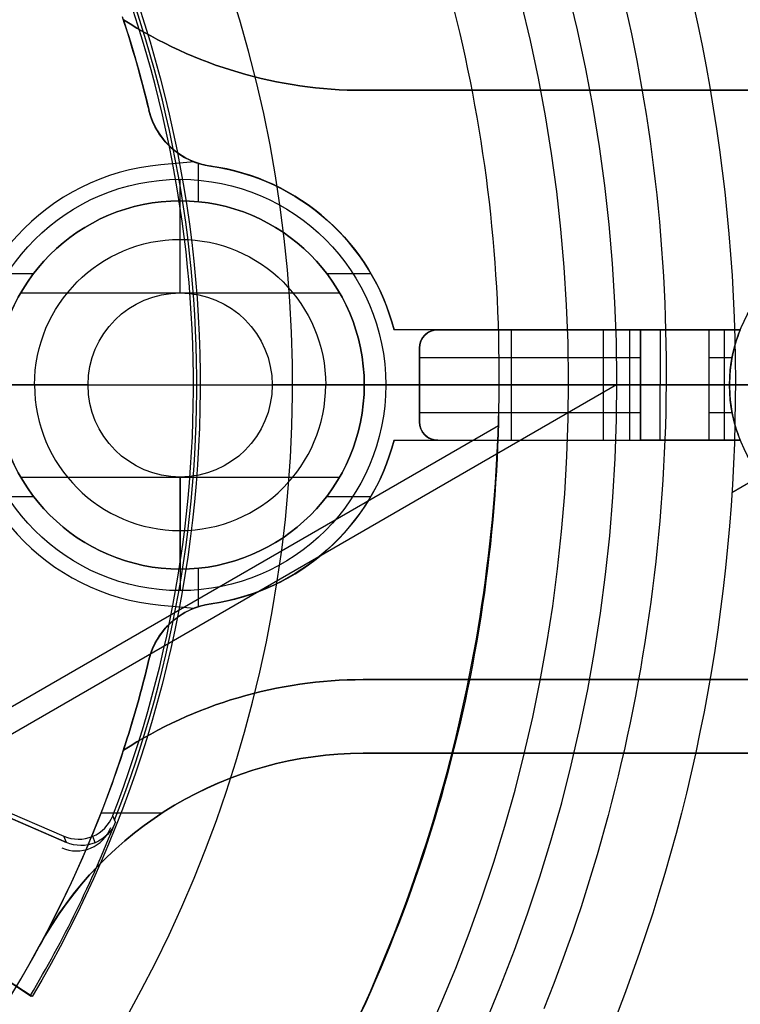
# Model space of a CAD drawing. Extents: x 16119 to 17321, y -6854 to -5812.
# Tile 34 of 68: x 16747 to 16767, y -6488 to -6462. Entities that reach past the tile are written whole.
import ezdxf

# ---------------------------------------------------------------- set-up
doc = ezdxf.new("R2010")
doc.units = 0
doc.layers.get('0').update_dxf_attribs({"linetype": 'CONTINUOUS'})
doc.layers.add('BLANCO_METALICO', color=7, linetype='CONTINUOUS')
doc.layers.add('COLOR', color=7, linetype='CONTINUOUS')

msp = doc.modelspace()

# ---------------------------------------------------------------- linework, layer by layer
for p, q in [((16763.498, -6471.509, 105.125), (16697.771, -6509.457, 105.125)), ((16771.255, -6471.762, 62.125), (16766.623, -6474.436, 62.125)), ((16760.286, -6472.615, 51.125), (16700.335, -6507.228, 51.125))]:
    msp.add_line(p, q)
at = {"extrusion": (0.112476, 0.194813, 0.97437)}
for points in [[(-17751.2, -2732.071), (-17751.711, -2731.762), (-17752.219, -2731.448), (-17752.726, -2731.13), (-17753.23, -2730.807), (-17753.732, -2730.479), (-17754.232, -2730.147), (-17754.73, -2729.81), (-17755.225, -2729.469), (-17755.718, -2729.123), (-17756.208, -2728.772), (-17756.696, -2728.418), (-17757.181, -2728.058), (-17757.664, -2727.694), (-17758.144, -2727.326), (-17758.621, -2726.953), (-17759.095, -2726.577), (-17759.567, -2726.195), (-17760.035, -2725.81), (-17760.501, -2725.42), (-17760.963, -2725.026), (-17761.422, -2724.628), (-17761.879, -2724.226), (-17762.331, -2723.82), (-17762.781, -2723.409), (-17763.228, -2722.995), (-17763.671, -2722.577), (-17764.11, -2722.154), (-17764.547, -2721.728), (-17764.979, -2721.299), (-17765.408, -2720.865), (-17765.834, -2720.428), (-17766.256, -2719.987), (-17766.674, -2719.542), (-17767.089, -2719.094), (-17767.499, -2718.642), (-17767.906, -2718.186), (-17768.309, -2717.728), (-17768.708, -2717.266), (-17769.104, -2716.8), (-17769.495, -2716.331), (-17769.882, -2715.859), (-17770.265, -2715.384), (-17770.644, -2714.906), (-17771.019, -2714.425), (-17771.39, -2713.941), (-17771.756, -2713.453), (-17772.119, -2712.963), (-17772.477, -2712.47), (-17772.831, -2711.975), (-17773.18, -2711.476), (-17773.525, -2710.975), (-17773.866, -2710.471), (-17774.202, -2709.965), (-17774.534, -2709.456), (-17774.862, -2708.945), (-17775.185, -2708.432), (-17775.503, -2707.916), (-17775.817, -2707.398), (-17776.127, -2706.878), (-17776.431, -2706.356), (-17776.732, -2705.831), (-17777.027, -2705.305), (-17777.319, -2704.777), (-17777.605, -2704.247), (-17777.887, -2703.715), (-17778.164, -2703.181), (-17778.436, -2702.646), (-17778.704, -2702.109), (-17778.967, -2701.571), (-17779.226, -2701.031), (-17779.479, -2700.489), (-17779.728, -2699.947), (-17779.973, -2699.403), (-17780.212, -2698.857), (-17780.447, -2698.311), (-17780.677, -2697.764), (-17780.903, -2697.215), (-17781.123, -2696.665), (-17781.339, -2696.115), (-17781.55, -2695.564), (-17781.757, -2695.012), (-17781.959, -2694.459), (-17782.156, -2693.905), (-17782.348, -2693.351), (-17782.536, -2692.796), (-17782.718, -2692.241), (-17782.897, -2691.686), (-17783.07, -2691.13), (-17783.239, -2690.573), (-17783.403, -2690.017), (-17783.563, -2689.46), (-17783.718, -2688.903), (-17783.868, -2688.346), (-17784.013, -2687.789), (-17784.154, -2687.232), (-17784.291, -2686.675), (-17784.423, -2686.118), (-17784.55, -2685.562), (-17784.673, -2685.005), (-17784.791, -2684.449), (-17784.905, -2683.893), (-17785.014, -2683.338), (-17785.119, -2682.783), (-17785.219, -2682.229), (-17785.315, -2681.675), (-17785.407, -2681.122), (-17785.494, -2680.57), (-17785.577, -2680.018), (-17785.656, -2679.467), (-17785.73, -2678.916), (-17785.8, -2678.367), (-17785.866, -2677.819), (-17785.927, -2677.271), (-17785.985, -2676.724), (-17786.038, -2676.179), (-17786.087, -2675.634), (-17786.132, -2675.091), (-17786.173, -2674.549), (-17786.21, -2674.008), (-17786.243, -2673.468), (-17786.271, -2672.93), (-17786.296, -2672.393), (-17786.317, -2671.857), (-17786.334, -2671.323), (-17786.348, -2670.79), (-17786.357, -2670.258), (-17786.363, -2669.728), (-17786.365, -2669.2), (-17786.363, -2668.681), (-17786.357, -2668.161), (-17786.348, -2667.64), (-17786.335, -2667.117), (-17786.319, -2666.593), (-17786.299, -2666.067), (-17786.275, -2665.54), (-17786.247, -2665.012), (-17786.215, -2664.482), (-17786.18, -2663.952), (-17786.141, -2663.42), (-17786.097, -2662.887), (-17786.05, -2662.353), (-17785.999, -2661.817), (-17785.944, -2661.281), (-17785.884, -2660.744), (-17785.821, -2660.206), (-17785.754, -2659.667), (-17785.682, -2659.127), (-17785.607, -2658.587), (-17785.527, -2658.046), (-17785.443, -2657.504), (-17785.355, -2656.961), (-17785.263, -2656.418), (-17785.166, -2655.874), (-17785.065, -2655.33), (-17784.96, -2654.785), (-17784.851, -2654.24), (-17784.737, -2653.694), (-17784.619, -2653.148), (-17784.497, -2652.602), (-17784.37, -2652.056), (-17784.239, -2651.509), (-17784.103, -2650.963), (-17783.963, -2650.416), (-17783.818, -2649.869), (-17783.67, -2649.323), (-17783.516, -2648.776), (-17783.358, -2648.23), (-17783.196, -2647.683), (-17783.029, -2647.138), (-17782.858, -2646.592), (-17782.682, -2646.047), (-17782.502, -2645.502), (-17782.317, -2644.958), (-17782.127, -2644.414), (-17781.933, -2643.871), (-17781.735, -2643.328), (-17781.532, -2642.786), (-17781.324, -2642.245), (-17781.112, -2641.705), (-17780.895, -2641.166), (-17780.674, -2640.628), (-17780.448, -2640.09), (-17780.217, -2639.554), (-17779.982, -2639.019), (-17779.743, -2638.485), (-17779.499, -2637.952), (-17779.25, -2637.421), (-17778.997, -2636.891), (-17778.739, -2636.362), (-17778.477, -2635.835), (-17778.211, -2635.31), (-17777.939, -2634.786), (-17777.664, -2634.263), (-17777.384, -2633.743), (-17777.099, -2633.224), (-17776.81, -2632.707), (-17776.516, -2632.192), (-17776.219, -2631.678), (-17775.916, -2631.167), (-17775.61, -2630.658), (-17775.299, -2630.151), (-17774.983, -2629.646), (-17774.663, -2629.144), (-17774.339, -2628.644), (-17774.011, -2628.146), (-17773.679, -2627.65), (-17773.342, -2627.158), (-17773.001, -2626.667), (-17772.656, -2626.179), (-17772.307, -2625.694), (-17771.953, -2625.212), (-17771.596, -2624.732), (-17771.234, -2624.255), (-17770.869, -2623.781), (-17770.499, -2623.31), (-17770.126, -2622.841), (-17769.748, -2622.376), (-17769.367, -2621.914), (-17768.982, -2621.455), (-17768.592, -2620.999), (-17768.2, -2620.547), (-17767.803, -2620.097), (-17767.403, -2619.651), (-17766.999, -2619.209), (-17766.591, -2618.769), (-17766.18, -2618.334), (-17765.766, -2617.901), (-17765.347, -2617.473), (-17764.926, -2617.048), (-17764.501, -2616.626), (-17764.072, -2616.208), (-17763.64, -2615.794), (-17763.205, -2615.384), (-17762.767, -2614.978), (-17762.326, -2614.575), (-17761.881, -2614.176), (-17761.433, -2613.782), (-17760.983, -2613.391), (-17760.529, -2613.004), (-17760.072, -2612.621), (-17759.613, -2612.242), (-17759.151, -2611.868), (-17758.686, -2611.497), (-17758.218, -2611.131), (-17757.747, -2610.769), (-17757.274, -2610.411), (-17756.798, -2610.057), (-17756.32, -2609.708), (-17755.84, -2609.363), (-17755.356, -2609.022), (-17754.871, -2608.686), (-17754.383, -2608.354), (-17753.893, -2608.027), (-17753.401, -2607.704), (-17752.907, -2607.385), (-17752.411, -2607.071)], [(-17750.289, -2607.071), (-17750.811, -2607.376), (-17751.33, -2607.685), (-17751.847, -2608), (-17752.362, -2608.319), (-17752.875, -2608.643), (-17753.385, -2608.972), (-17753.894, -2609.306), (-17754.4, -2609.644), (-17754.904, -2609.987), (-17755.405, -2610.335), (-17755.904, -2610.688), (-17756.4, -2611.045), (-17756.893, -2611.406), (-17757.384, -2611.773), (-17757.872, -2612.143), (-17758.358, -2612.519), (-17758.84, -2612.898), (-17759.319, -2613.283), (-17759.796, -2613.671), (-17760.269, -2614.064), (-17760.74, -2614.462), (-17761.207, -2614.863), (-17761.671, -2615.269), (-17762.132, -2615.679), (-17762.589, -2616.093), (-17763.043, -2616.512), (-17763.494, -2616.934), (-17763.941, -2617.361), (-17764.384, -2617.791), (-17764.824, -2618.225), (-17765.261, -2618.664), (-17765.693, -2619.106), (-17766.122, -2619.552), (-17766.548, -2620.002), (-17766.969, -2620.455), (-17767.386, -2620.912), (-17767.8, -2621.373), (-17768.21, -2621.837), (-17768.615, -2622.305), (-17769.017, -2622.776), (-17769.414, -2623.25), (-17769.808, -2623.728), (-17770.197, -2624.209), (-17770.582, -2624.694), (-17770.963, -2625.181), (-17771.339, -2625.672), (-17771.712, -2626.165), (-17772.079, -2626.662), (-17772.443, -2627.161), (-17772.802, -2627.664), (-17773.157, -2628.169), (-17773.507, -2628.677), (-17773.853, -2629.187), (-17774.194, -2629.7), (-17774.53, -2630.216), (-17774.862, -2630.734), (-17775.19, -2631.255), (-17775.513, -2631.778), (-17775.831, -2632.303), (-17776.144, -2632.831), (-17776.453, -2633.36), (-17776.757, -2633.892), (-17777.056, -2634.426), (-17777.351, -2634.962), (-17777.641, -2635.499), (-17777.926, -2636.039), (-17778.206, -2636.58), (-17778.482, -2637.123), (-17778.752, -2637.668), (-17779.018, -2638.214), (-17779.279, -2638.761), (-17779.536, -2639.311), (-17779.787, -2639.861), (-17780.033, -2640.413), (-17780.275, -2640.966), (-17780.512, -2641.52), (-17780.744, -2642.076), (-17780.971, -2642.632), (-17781.193, -2643.19), (-17781.41, -2643.748), (-17781.623, -2644.307), (-17781.83, -2644.867), (-17782.033, -2645.428), (-17782.231, -2645.989), (-17782.424, -2646.552), (-17782.612, -2647.114), (-17782.796, -2647.677), (-17782.974, -2648.241), (-17783.148, -2648.805), (-17783.317, -2649.369), (-17783.481, -2649.933), (-17783.641, -2650.498), (-17783.795, -2651.062), (-17783.945, -2651.627), (-17784.09, -2652.192), (-17784.231, -2652.757), (-17784.367, -2653.321), (-17784.498, -2653.886), (-17784.624, -2654.45), (-17784.746, -2655.014), (-17784.863, -2655.577), (-17784.975, -2656.14), (-17785.083, -2656.703), (-17785.186, -2657.265), (-17785.285, -2657.827), (-17785.38, -2658.388), (-17785.469, -2658.948), (-17785.555, -2659.508), (-17785.635, -2660.067), (-17785.712, -2660.625), (-17785.784, -2661.182), (-17785.852, -2661.739), (-17785.915, -2662.294), (-17785.974, -2662.848), (-17786.029, -2663.402), (-17786.079, -2663.954), (-17786.125, -2664.505), (-17786.167, -2665.055), (-17786.205, -2665.603), (-17786.239, -2666.151), (-17786.269, -2666.697), (-17786.294, -2667.241), (-17786.316, -2667.785), (-17786.334, -2668.327), (-17786.347, -2668.867), (-17786.357, -2669.406), (-17786.363, -2669.943), (-17786.365, -2670.479), (-17786.363, -2670.99), (-17786.358, -2671.504), (-17786.349, -2672.018), (-17786.336, -2672.534), (-17786.32, -2673.051), (-17786.301, -2673.57), (-17786.277, -2674.09), (-17786.25, -2674.611), (-17786.219, -2675.133), (-17786.185, -2675.657), (-17786.147, -2676.181), (-17786.104, -2676.707), (-17786.059, -2677.234), (-17786.009, -2677.762), (-17785.955, -2678.291), (-17785.897, -2678.82), (-17785.836, -2679.351), (-17785.77, -2679.883), (-17785.701, -2680.415), (-17785.627, -2680.948), (-17785.55, -2681.482), (-17785.468, -2682.017), (-17785.382, -2682.552), (-17785.293, -2683.088), (-17785.199, -2683.624), (-17785.101, -2684.161), (-17784.998, -2684.698), (-17784.892, -2685.236), (-17784.781, -2685.774), (-17784.667, -2686.313), (-17784.548, -2686.852), (-17784.424, -2687.391), (-17784.297, -2687.93), (-17784.165, -2688.469), (-17784.029, -2689.009), (-17783.888, -2689.548), (-17783.743, -2690.088), (-17783.594, -2690.627), (-17783.441, -2691.166), (-17783.283, -2691.705), (-17783.121, -2692.244), (-17782.954, -2692.782), (-17782.783, -2693.321), (-17782.608, -2693.858), (-17782.428, -2694.396), (-17782.243, -2694.933), (-17782.055, -2695.469), (-17781.862, -2696.005), (-17781.664, -2696.54), (-17781.462, -2697.074), (-17781.256, -2697.608), (-17781.045, -2698.14), (-17780.83, -2698.672), (-17780.61, -2699.203), (-17780.386, -2699.733), (-17780.158, -2700.262), (-17779.925, -2700.79), (-17779.687, -2701.316), (-17779.445, -2701.841), (-17779.199, -2702.366), (-17778.949, -2702.888), (-17778.693, -2703.41), (-17778.434, -2703.929), (-17778.17, -2704.448), (-17777.902, -2704.965), (-17777.629, -2705.48), (-17777.352, -2705.993), (-17777.071, -2706.505), (-17776.786, -2707.015), (-17776.496, -2707.523), (-17776.201, -2708.029), (-17775.903, -2708.534), (-17775.6, -2709.036), (-17775.293, -2709.536), (-17774.982, -2710.034), (-17774.667, -2710.53), (-17774.347, -2711.024), (-17774.023, -2711.515), (-17773.695, -2712.004), (-17773.363, -2712.49), (-17773.027, -2712.975), (-17772.687, -2713.456), (-17772.343, -2713.935), (-17771.994, -2714.411), (-17771.642, -2714.885), (-17771.286, -2715.356), (-17770.926, -2715.824), (-17770.562, -2716.29), (-17770.194, -2716.752), (-17769.822, -2717.212), (-17769.447, -2717.668), (-17769.067, -2718.122), (-17768.684, -2718.573), (-17768.298, -2719.02), (-17767.907, -2719.464), (-17767.513, -2719.905), (-17767.116, -2720.343), (-17766.715, -2720.777), (-17766.31, -2721.208), (-17765.902, -2721.636), (-17765.491, -2722.06), (-17765.076, -2722.481), (-17764.657, -2722.898), (-17764.236, -2723.311), (-17763.811, -2723.721), (-17763.383, -2724.128), (-17762.952, -2724.53), (-17762.518, -2724.929), (-17762.081, -2725.324), (-17761.64, -2725.716), (-17761.197, -2726.103), (-17760.751, -2726.487), (-17760.302, -2726.866), (-17759.85, -2727.242), (-17759.395, -2727.614), (-17758.937, -2727.982), (-17758.477, -2728.345), (-17758.014, -2728.705), (-17757.549, -2729.06), (-17757.081, -2729.412), (-17756.611, -2729.759), (-17756.138, -2730.102), (-17755.663, -2730.441), (-17755.185, -2730.775), (-17754.706, -2731.106), (-17754.224, -2731.432), (-17753.74, -2731.754), (-17753.253, -2732.071)], [(-17756.65, -2607.071), (-17757.126, -2607.406), (-17757.599, -2607.745), (-17758.07, -2608.089), (-17758.538, -2608.436), (-17759.005, -2608.787), (-17759.468, -2609.142), (-17759.929, -2609.502), (-17760.388, -2609.865), (-17760.844, -2610.232), (-17761.298, -2610.603), (-17761.748, -2610.977), (-17762.196, -2611.356), (-17762.641, -2611.738), (-17763.084, -2612.124), (-17763.523, -2612.514), (-17763.96, -2612.907), (-17764.394, -2613.304), (-17764.824, -2613.705), (-17765.252, -2614.109), (-17765.677, -2614.517), (-17766.098, -2614.928), (-17766.516, -2615.343), (-17766.932, -2615.761), (-17767.343, -2616.182), (-17767.752, -2616.607), (-17768.157, -2617.035), (-17768.559, -2617.467), (-17768.958, -2617.901), (-17769.353, -2618.339), (-17769.744, -2618.78), (-17770.133, -2619.224), (-17770.517, -2619.671), (-17770.898, -2620.121), (-17771.276, -2620.574), (-17771.65, -2621.03), (-17772.02, -2621.489), (-17772.386, -2621.95), (-17772.749, -2622.415), (-17773.108, -2622.882), (-17773.463, -2623.351), (-17773.814, -2623.824), (-17774.162, -2624.299), (-17774.506, -2624.776), (-17774.845, -2625.256), (-17775.181, -2625.739), (-17775.513, -2626.223), (-17775.841, -2626.71), (-17776.165, -2627.2), (-17776.485, -2627.691), (-17776.801, -2628.185), (-17777.113, -2628.681), (-17777.421, -2629.179), (-17777.724, -2629.679), (-17778.024, -2630.181), (-17778.32, -2630.685), (-17778.611, -2631.191), (-17778.898, -2631.698), (-17779.181, -2632.207), (-17779.46, -2632.718), (-17779.735, -2633.231), (-17780.006, -2633.745), (-17780.272, -2634.261), (-17780.534, -2634.779), (-17780.792, -2635.297), (-17781.046, -2635.817), (-17781.295, -2636.339), (-17781.54, -2636.862), (-17781.781, -2637.386), (-17782.018, -2637.911), (-17782.25, -2638.437), (-17782.478, -2638.965), (-17782.702, -2639.493), (-17782.922, -2640.022), (-17783.137, -2640.553), (-17783.348, -2641.084), (-17783.555, -2641.616), (-17783.757, -2642.148), (-17783.955, -2642.682), (-17784.149, -2643.216), (-17784.339, -2643.75), (-17784.524, -2644.286), (-17784.706, -2644.821), (-17784.883, -2645.357), (-17785.055, -2645.894), (-17785.224, -2646.431), (-17785.388, -2646.968), (-17785.548, -2647.505), (-17785.704, -2648.043), (-17785.855, -2648.581), (-17786.003, -2649.119), (-17786.146, -2649.657), (-17786.285, -2650.195), (-17786.42, -2650.733), (-17786.551, -2651.271), (-17786.677, -2651.808), (-17786.8, -2652.346), (-17786.918, -2652.883), (-17787.033, -2653.42), (-17787.143, -2653.957), (-17787.249, -2654.493), (-17787.351, -2655.029), (-17787.449, -2655.565), (-17787.544, -2656.1), (-17787.634, -2656.634), (-17787.72, -2657.168), (-17787.803, -2657.701), (-17787.881, -2658.234), (-17787.956, -2658.766), (-17788.026, -2659.297), (-17788.093, -2659.828), (-17788.156, -2660.357), (-17788.215, -2660.886), (-17788.271, -2661.414), (-17788.322, -2661.941), (-17788.37, -2662.467), (-17788.414, -2662.992), (-17788.455, -2663.515), (-17788.492, -2664.038), (-17788.525, -2664.56), (-17788.554, -2665.081), (-17788.58, -2665.6), (-17788.603, -2666.118), (-17788.622, -2666.635), (-17788.637, -2667.151), (-17788.649, -2667.665), (-17788.658, -2668.178), (-17788.663, -2668.69), (-17788.665, -2669.2), (-17788.663, -2669.719), (-17788.658, -2670.24), (-17788.649, -2670.762), (-17788.636, -2671.285), (-17788.62, -2671.81), (-17788.601, -2672.337), (-17788.577, -2672.864), (-17788.551, -2673.393), (-17788.52, -2673.923), (-17788.485, -2674.454), (-17788.447, -2674.986), (-17788.405, -2675.519), (-17788.359, -2676.054), (-17788.31, -2676.589), (-17788.256, -2677.126), (-17788.199, -2677.663), (-17788.137, -2678.202), (-17788.072, -2678.741), (-17788.003, -2679.281), (-17787.93, -2679.822), (-17787.852, -2680.363), (-17787.771, -2680.906), (-17787.686, -2681.448), (-17787.596, -2681.992), (-17787.503, -2682.536), (-17787.405, -2683.081), (-17787.303, -2683.626), (-17787.197, -2684.172), (-17787.087, -2684.718), (-17786.972, -2685.264), (-17786.854, -2685.811), (-17786.731, -2686.358), (-17786.604, -2686.905), (-17786.473, -2687.452), (-17786.337, -2688), (-17786.197, -2688.547), (-17786.053, -2689.094), (-17785.904, -2689.642), (-17785.751, -2690.189), (-17785.594, -2690.736), (-17785.432, -2691.283), (-17785.267, -2691.83), (-17785.096, -2692.377), (-17784.921, -2692.923), (-17784.742, -2693.468), (-17784.559, -2694.014), (-17784.371, -2694.558), (-17784.179, -2695.103), (-17783.982, -2695.646), (-17783.781, -2696.189), (-17783.575, -2696.731), (-17783.365, -2697.273), (-17783.151, -2697.813), (-17782.932, -2698.353), (-17782.709, -2698.892), (-17782.481, -2699.429), (-17782.249, -2699.966), (-17782.012, -2700.502), (-17781.771, -2701.036), (-17781.526, -2701.569), (-17781.276, -2702.101), (-17781.022, -2702.632), (-17780.763, -2703.161), (-17780.5, -2703.689), (-17780.233, -2704.215), (-17779.961, -2704.74), (-17779.685, -2705.263), (-17779.405, -2705.784), (-17779.12, -2706.304), (-17778.831, -2706.822), (-17778.538, -2707.338), (-17778.24, -2707.852), (-17777.938, -2708.364), (-17777.632, -2708.874), (-17777.321, -2709.382), (-17777.007, -2709.889), (-17776.688, -2710.392), (-17776.365, -2710.894), (-17776.038, -2711.394), (-17775.706, -2711.891), (-17775.371, -2712.385), (-17775.031, -2712.878), (-17774.688, -2713.367), (-17774.34, -2713.855), (-17773.988, -2714.339), (-17773.633, -2714.821), (-17773.273, -2715.301), (-17772.91, -2715.777), (-17772.542, -2716.251), (-17772.171, -2716.722), (-17771.796, -2717.19), (-17771.417, -2717.655), (-17771.034, -2718.117), (-17770.647, -2718.576), (-17770.257, -2719.032), (-17769.863, -2719.485), (-17769.466, -2719.934), (-17769.065, -2720.381), (-17768.66, -2720.824), (-17768.252, -2721.264), (-17767.84, -2721.7), (-17767.425, -2722.133), (-17767.007, -2722.563), (-17766.585, -2722.989), (-17766.16, -2723.411), (-17765.731, -2723.83), (-17765.299, -2724.246), (-17764.865, -2724.657), (-17764.426, -2725.065), (-17763.985, -2725.47), (-17763.541, -2725.87), (-17763.094, -2726.267), (-17762.644, -2726.66), (-17762.191, -2727.049), (-17761.735, -2727.434), (-17761.276, -2727.815), (-17760.814, -2728.192), (-17760.35, -2728.566), (-17759.883, -2728.935), (-17759.413, -2729.3), (-17758.941, -2729.661), (-17758.467, -2730.018), (-17757.989, -2730.37), (-17757.51, -2730.719), (-17757.028, -2731.063), (-17756.543, -2731.403), (-17756.057, -2731.739), (-17755.568, -2732.071)], [(-17757.408, -2732.071), (-17757.874, -2731.734), (-17758.338, -2731.392), (-17758.799, -2731.047), (-17759.258, -2730.698), (-17759.715, -2730.345), (-17760.169, -2729.989), (-17760.62, -2729.628), (-17761.069, -2729.264), (-17761.516, -2728.895), (-17761.96, -2728.524), (-17762.401, -2728.148), (-17762.839, -2727.769), (-17763.275, -2727.386), (-17763.708, -2727), (-17764.138, -2726.61), (-17764.565, -2726.216), (-17764.989, -2725.819), (-17765.41, -2725.419), (-17765.828, -2725.015), (-17766.243, -2724.607), (-17766.655, -2724.197), (-17767.064, -2723.783), (-17767.47, -2723.365), (-17767.873, -2722.945), (-17768.272, -2722.521), (-17768.668, -2722.094), (-17769.061, -2721.664), (-17769.45, -2721.231), (-17769.836, -2720.795), (-17770.218, -2720.356), (-17770.597, -2719.914), (-17770.973, -2719.469), (-17771.345, -2719.021), (-17771.713, -2718.57), (-17772.078, -2718.117), (-17772.44, -2717.66), (-17772.797, -2717.201), (-17773.151, -2716.74), (-17773.502, -2716.276), (-17773.848, -2715.809), (-17774.191, -2715.34), (-17774.53, -2714.868), (-17774.865, -2714.394), (-17775.197, -2713.917), (-17775.525, -2713.439), (-17775.848, -2712.957), (-17776.168, -2712.474), (-17776.484, -2711.989), (-17776.796, -2711.501), (-17777.104, -2711.011), (-17777.408, -2710.52), (-17777.709, -2710.026), (-17778.005, -2709.53), (-17778.297, -2709.033), (-17778.585, -2708.534), (-17778.869, -2708.033), (-17779.149, -2707.53), (-17779.425, -2707.025), (-17779.697, -2706.519), (-17779.965, -2706.012), (-17780.228, -2705.503), (-17780.488, -2704.992), (-17780.743, -2704.48), (-17780.995, -2703.967), (-17781.242, -2703.452), (-17781.485, -2702.936), (-17781.724, -2702.419), (-17781.959, -2701.9), (-17782.189, -2701.381), (-17782.416, -2700.86), (-17782.638, -2700.339), (-17782.856, -2699.816), (-17783.07, -2699.293), (-17783.28, -2698.769), (-17783.485, -2698.244), (-17783.687, -2697.718), (-17783.884, -2697.191), (-17784.077, -2696.664), (-17784.266, -2696.136), (-17784.451, -2695.608), (-17784.631, -2695.079), (-17784.808, -2694.55), (-17784.98, -2694.02), (-17785.148, -2693.49), (-17785.312, -2692.96), (-17785.472, -2692.429), (-17785.628, -2691.898), (-17785.78, -2691.367), (-17785.927, -2690.836), (-17786.071, -2690.305), (-17786.211, -2689.774), (-17786.346, -2689.243), (-17786.477, -2688.711), (-17786.605, -2688.18), (-17786.728, -2687.649), (-17786.847, -2687.119), (-17786.963, -2686.588), (-17787.074, -2686.058), (-17787.182, -2685.528), (-17787.285, -2684.998), (-17787.385, -2684.469), (-17787.48, -2683.941), (-17787.572, -2683.412), (-17787.66, -2682.885), (-17787.744, -2682.358), (-17787.824, -2681.831), (-17787.901, -2681.305), (-17787.973, -2680.78), (-17788.042, -2680.256), (-17788.107, -2679.732), (-17788.169, -2679.209), (-17788.227, -2678.687), (-17788.281, -2678.166), (-17788.331, -2677.646), (-17788.378, -2677.127), (-17788.421, -2676.609), (-17788.46, -2676.092), (-17788.496, -2675.575), (-17788.528, -2675.06), (-17788.557, -2674.546), (-17788.583, -2674.033), (-17788.604, -2673.522), (-17788.623, -2673.011), (-17788.638, -2672.502), (-17788.65, -2671.994), (-17788.658, -2671.488), (-17788.663, -2670.983), (-17788.665, -2670.479), (-17788.663, -2669.953), (-17788.657, -2669.425), (-17788.648, -2668.897), (-17788.636, -2668.366), (-17788.619, -2667.835), (-17788.599, -2667.302), (-17788.575, -2666.767), (-17788.548, -2666.232), (-17788.516, -2665.695), (-17788.481, -2665.157), (-17788.442, -2664.617), (-17788.398, -2664.077), (-17788.351, -2663.535), (-17788.3, -2662.993), (-17788.245, -2662.449), (-17788.187, -2661.905), (-17788.124, -2661.359), (-17788.056, -2660.813), (-17787.985, -2660.266), (-17787.91, -2659.718), (-17787.831, -2659.169), (-17787.747, -2658.62), (-17787.66, -2658.069), (-17787.568, -2657.519), (-17787.472, -2656.967), (-17787.371, -2656.415), (-17787.267, -2655.863), (-17787.158, -2655.31), (-17787.045, -2654.757), (-17786.927, -2654.204), (-17786.805, -2653.65), (-17786.679, -2653.096), (-17786.549, -2652.542), (-17786.414, -2651.987), (-17786.274, -2651.433), (-17786.131, -2650.878), (-17785.983, -2650.324), (-17785.83, -2649.769), (-17785.673, -2649.215), (-17785.511, -2648.661), (-17785.345, -2648.107), (-17785.175, -2647.553), (-17785, -2647), (-17784.821, -2646.447), (-17784.637, -2645.895), (-17784.448, -2645.343), (-17784.255, -2644.791), (-17784.058, -2644.24), (-17783.856, -2643.69), (-17783.649, -2643.141), (-17783.438, -2642.592), (-17783.222, -2642.044), (-17783.002, -2641.497), (-17782.777, -2640.951), (-17782.548, -2640.407), (-17782.314, -2639.863), (-17782.076, -2639.32), (-17781.833, -2638.778), (-17781.585, -2638.238), (-17781.333, -2637.699), (-17781.077, -2637.161), (-17780.816, -2636.625), (-17780.551, -2636.09), (-17780.281, -2635.557), (-17780.006, -2635.025), (-17779.727, -2634.495), (-17779.444, -2633.967), (-17779.156, -2633.44), (-17778.864, -2632.915), (-17778.567, -2632.392), (-17778.266, -2631.871), (-17777.96, -2631.352), (-17777.651, -2630.835), (-17777.336, -2630.321), (-17777.018, -2629.808), (-17776.695, -2629.297), (-17776.368, -2628.789), (-17776.036, -2628.283), (-17775.701, -2627.78), (-17775.361, -2627.279), (-17775.017, -2626.781), (-17774.669, -2626.285), (-17774.316, -2625.791), (-17773.96, -2625.301), (-17773.599, -2624.813), (-17773.235, -2624.327), (-17772.866, -2623.845), (-17772.493, -2623.366), (-17772.117, -2622.889), (-17771.736, -2622.415), (-17771.352, -2621.945), (-17770.963, -2621.477), (-17770.571, -2621.013), (-17770.175, -2620.552), (-17769.775, -2620.094), (-17769.372, -2619.639), (-17768.965, -2619.188), (-17768.554, -2618.74), (-17768.14, -2618.295), (-17767.722, -2617.854), (-17767.3, -2617.417), (-17766.875, -2616.983), (-17766.447, -2616.552), (-17766.015, -2616.125), (-17765.58, -2615.702), (-17765.142, -2615.283), (-17764.7, -2614.867), (-17764.255, -2614.455), (-17763.807, -2614.047), (-17763.356, -2613.643), (-17762.902, -2613.243), (-17762.444, -2612.847), (-17761.984, -2612.455), (-17761.521, -2612.066), (-17761.055, -2611.682), (-17760.586, -2611.302), (-17760.114, -2610.926), (-17759.64, -2610.554), (-17759.163, -2610.187), (-17758.683, -2609.823), (-17758.201, -2609.464), (-17757.717, -2609.109), (-17757.229, -2608.759), (-17756.74, -2608.412), (-17756.248, -2608.07), (-17755.754, -2607.733), (-17755.257, -2607.4), (-17754.759, -2607.071)]]:
    msp.add_lwpolyline(points, dxfattribs=at)
for points in [[(16760.308, -6471.509), (16760.309, -6471.177), (16760.307, -6470.845), (16760.303, -6470.513), (16760.296, -6470.181), (16760.286, -6469.848), (16760.274, -6469.517), (16760.259, -6469.185), (16760.241, -6468.853), (16760.221, -6468.522), (16760.198, -6468.19), (16760.172, -6467.859), (16760.144, -6467.528), (16760.112, -6467.198), (16760.078, -6466.868), (16760.042, -6466.538), (16760.003, -6466.208), (16759.961, -6465.879), (16759.916, -6465.55), (16759.868, -6465.221), (16759.818, -6464.893), (16759.765, -6464.565), (16759.71, -6464.238), (16759.651, -6463.911), (16759.59, -6463.585), (16759.526, -6463.259), (16759.46, -6462.934), (16759.391, -6462.61), (16759.319, -6462.285), (16759.244, -6461.962), (16759.166, -6461.639), (16759.086, -6461.317)], [(16763.742, -6461.256), (16763.822, -6461.616), (16763.899, -6461.977), (16763.973, -6462.339), (16764.044, -6462.701), (16764.112, -6463.064), (16764.176, -6463.427), (16764.238, -6463.791), (16764.297, -6464.155), (16764.353, -6464.52), (16764.405, -6464.885), (16764.455, -6465.25), (16764.502, -6465.616), (16764.546, -6465.983), (16764.586, -6466.35), (16764.624, -6466.717), (16764.659, -6467.084), (16764.69, -6467.452), (16764.719, -6467.82), (16764.745, -6468.188), (16764.767, -6468.557), (16764.787, -6468.925), (16764.804, -6469.294), (16764.817, -6469.663), (16764.828, -6470.032), (16764.836, -6470.401), (16764.841, -6470.771), (16764.843, -6471.14), (16764.842, -6471.509), (16764.838, -6471.879), (16764.831, -6472.248), (16764.821, -6472.617), (16764.808, -6472.986), (16764.792, -6473.356), (16764.773, -6473.725), (16764.751, -6474.093), (16764.727, -6474.462), (16764.699, -6474.831), (16764.669, -6475.199), (16764.635, -6475.567), (16764.599, -6475.935), (16764.56, -6476.302), (16764.518, -6476.669), (16764.473, -6477.036), (16764.425, -6477.402), (16764.374, -6477.768), (16764.32, -6478.134), (16764.264, -6478.499), (16764.204, -6478.864), (16764.142, -6479.228), (16764.077, -6479.592), (16764.009, -6479.955), (16763.938, -6480.318), (16763.864, -6480.68), (16763.787, -6481.041), (16763.708, -6481.402), (16763.625, -6481.762), (16763.54, -6482.122), (16763.452, -6482.481), (16763.361, -6482.839), (16763.267, -6483.196), (16763.171, -6483.553), (16763.071, -6483.909), (16762.969, -6484.263), (16762.864, -6484.618), (16762.756, -6484.971), (16762.645, -6485.323), (16762.532, -6485.675), (16762.416, -6486.025), (16762.296, -6486.375), (16762.174, -6486.723), (16762.05, -6487.071), (16761.922, -6487.417), (16761.792, -6487.762), (16761.659, -6488.107), (16761.523, -6488.45)], [(16756.537, -6488.579), (16756.674, -6488.277), (16756.809, -6487.974), (16756.941, -6487.669), (16757.071, -6487.364), (16757.198, -6487.057), (16757.323, -6486.749), (16757.445, -6486.441), (16757.565, -6486.131), (16757.682, -6485.82), (16757.797, -6485.508), (16757.909, -6485.196), (16758.018, -6484.882), (16758.126, -6484.568), (16758.23, -6484.253), (16758.332, -6483.936), (16758.432, -6483.62), (16758.529, -6483.302), (16758.624, -6482.983), (16758.716, -6482.664), (16758.805, -6482.344), (16758.892, -6482.023), (16758.976, -6481.702), (16759.058, -6481.379), (16759.137, -6481.057), (16759.214, -6480.733), (16759.288, -6480.409), (16759.36, -6480.085), (16759.429, -6479.759), (16759.495, -6479.434), (16759.559, -6479.107), (16759.62, -6478.781), (16759.679, -6478.453), (16759.735, -6478.126), (16759.788, -6477.798), (16759.839, -6477.469), (16759.888, -6477.14), (16759.933, -6476.811), (16759.976, -6476.481), (16760.017, -6476.151), (16760.055, -6475.821), (16760.09, -6475.49), (16760.123, -6475.159), (16760.153, -6474.828), (16760.18, -6474.497), (16760.205, -6474.166), (16760.227, -6473.834), (16760.247, -6473.502), (16760.263, -6473.17), (16760.278, -6472.838), (16760.289, -6472.506), (16760.298, -6472.174), (16760.305, -6471.842), (16760.308, -6471.509)]]:
    msp.add_lwpolyline(points)
at = {"extrusion": (0, 0, -1)}
for centre, radius, start, end in [((-16719.68, -6471.509, -89.375), 70.942, 330, 150), ((-16719.68, -6471.509, -46.5), 70.942, 330, 150), ((-16719.68, -6471.509, -88.125), 52.091, 330, 150), ((-16719.68, -6471.509, -62.125), 47.035, 330, 150), ((-16719.68, -6471.509, -89.375), 70.942, 150, 330), ((-16719.68, -6471.509, -46.5), 70.942, 150, 330), ((-16719.68, -6471.509, -88.125), 52.091, 150, 330), ((-16719.68, -6471.509, -62.125), 47.035, 150, 330)]:
    msp.add_arc(centre, radius, start, end, dxfattribs=at)
for centre, radius, start, end in [((16719.68, -6471.509, 89.375), 73.242, 30, 210), ((16719.68, -6471.509, 46.5), 71.742, 52.5, 187.5), ((16719.68, -6471.509, 88.63), 71.445, 30, 210), ((16719.68, -6471.509, 89.056), 71.211, 30, 210), ((16719.68, -6471.509, 67.125), 53.582, 30, 210), ((16719.68, -6471.509, 65.621), 53.582, 30, 210), ((16719.68, -6471.509, 67.125), 52.091, 30, 210), ((16719.68, -6471.509, 77.625), 52.091, 30, 210), ((16719.68, -6471.509, 105.125), 43.818, 30, 210), ((16719.68, -6471.509, 52.54), 42.506, 30, 210), ((16719.68, -6471.509, 89.375), 73.242, 210, 30), ((16719.68, -6471.509, 88.63), 71.445, 210, 30), ((16719.68, -6471.509, 89.056), 71.211, 210, 30), ((16719.68, -6471.509, 67.125), 53.582, 210, 30), ((16719.68, -6471.509, 65.621), 53.582, 210, 30), ((16719.68, -6471.509, 67.125), 52.091, 210, 30), ((16719.68, -6471.509, 77.625), 52.091, 210, 30), ((16719.68, -6471.509, 105.125), 43.818, 210, 30), ((16719.68, -6471.509, 52.54), 42.506, 210, 30), ((16719.68, -6471.509, 46.5), 71.742, 300.00007, 7.5), ((16719.68, -6471.509, 62.125), 51.591, 336.1247, 4.2857), ((16719.68, -6471.509, 51.125), 40.628, 330, 0)]:
    msp.add_arc(centre, radius, start, end)
at = {"extrusion": (-0.112476, -0.194813, -0.97437)}
msp.add_arc((17716.145, -2669.543, -684.466), 56, 334.5736, 25.3274, dxfattribs=at)
at = {"extrusion": (0.112476, 0.194813, 0.97437)}
msp.add_arc((-17716.146, -2669.537, 683.55), 56, 154.6726, 205.4264, dxfattribs=at)
at = {"layer": 'BLANCO_METALICO'}
for p, q in [((16750.104, -6461.591, 190.147), (16750.104, -6461.591, 187.647)), ((16750.471, -6461.819, 187.647), (16750.471, -6461.819, 190.147)), ((16756.612, -6463.509, 187.647), (16756.612, -6463.509, 190.147)), ((16756.612, -6463.509, 187.647), (16790.527, -6463.509, 187.647)), ((16790.527, -6463.509, 190.147), (16756.612, -6463.509, 190.147)), ((16756.612, -6463.509, 188.897), (16790.527, -6463.509, 188.897)), ((16750.798, -6464.051, 190.647), (16750.798, -6464.051, 187.647)), ((16751.407, -6465.073, 190.647), (16751.407, -6465.073, 187.647)), ((16752.144, -6466.534, 190.647), (16752.144, -6465.493, 190.647)), ((16752.487, -6465.569, 187.647), (16752.468, -6465.566, 190.647)), ((16751.644, -6469.009, 187.297), (16751.644, -6465.925, 184.647)), ((16751.644, -6469.009, 188.647), (16751.644, -6466.509, 188.647)), ((16751.644, -6466.509, 190.647), (16751.644, -6466.509, 188.647)), ((16746.465, -6468.481, 190.647), (16747.666, -6468.481, 190.647)), ((16755.623, -6468.481, 190.647), (16756.824, -6468.481, 190.647)), ((16747.314, -6469.009, 188.647), (16751.644, -6469.009, 188.647)), ((16751.644, -6469.009, 188.647), (16755.975, -6469.009, 188.647)), ((16751.644, -6469.009, 187.297), (16751.644, -6469.009, 188.647)), ((16758.644, -6470.009, 190.647), (16757.454, -6470.011, 190.647)), ((16766.856, -6470.009, 187.647), (16757.454, -6470.009, 187.647)), ((16757.454, -6470.009, 187.647), (16757.454, -6470.011, 190.647)), ((16758.644, -6470.009, 190.647), (16758.644, -6470.009, 207.217)), ((16763.144, -6470.009, 224.625), (16758.644, -6470.009, 224.625)), ((16758.644, -6470.009, 224.625), (16758.644, -6470.009, 219.4)), ((16758.644, -6470.009, 214.888), (16758.644, -6470.009, 219.4)), ((16758.644, -6470.009, 207.217), (16758.644, -6470.009, 208.708)), ((16758.644, -6470.009, 208.708), (16758.644, -6470.009, 214.888)), ((16758.644, -6470.009, 205.419), (16764.144, -6470.009, 205.419)), ((16760.644, -6471.509, 224.625), (16760.644, -6470.009, 224.625)), ((16762.155, -6470.009, 187.647), (16762.155, -6470.009, 224.625)), ((16763.144, -6471.509, 224.625), (16763.144, -6470.009, 224.625)), ((16763.851, -6470.009, 224.332), (16763.851, -6471.509, 224.332)), ((16764.144, -6470.009, 223.625), (16764.144, -6471.509, 223.625)), ((16764.144, -6470.01, 191.643), (16764.144, -6470.009, 223.625)), ((16764.144, -6470.01, 191.643), (16764.144, -6471.509, 191.643)), ((16764.144, -6473.009, 207.066), (16764.144, -6470.01, 207.066)), ((16764.682, -6470.01, 190.279), (16764.682, -6471.509, 190.279)), ((16766.005, -6470.01, 189.647), (16766.856, -6470.01, 189.587)), ((16766.005, -6470.01, 189.647), (16766.005, -6471.509, 189.647)), ((16766.431, -6471.509, 189.618), (16766.431, -6470.01, 189.618)), ((16766.856, -6470.01, 189.587), (16766.856, -6470.009, 187.647)), ((16758.289, -6470.154, 219.444), (16758.289, -6470.154, 214.892)), ((16758.291, -6470.156, 214.888), (16758.291, -6470.156, 207.217)), ((16758.291, -6470.156, 190.647), (16758.291, -6470.156, 207.217)), ((16758.291, -6470.156, 219.444), (16758.291, -6470.156, 224.625)), ((16758.144, -6471.509, 190.647), (16758.144, -6470.509, 190.647)), ((16758.144, -6470.509, 207.217), (16758.144, -6470.509, 190.647)), ((16758.144, -6470.509, 224.625), (16758.144, -6471.509, 224.625)), ((16758.144, -6470.509, 219.4), (16758.144, -6470.509, 224.625)), ((16758.144, -6470.509, 214.888), (16758.144, -6470.509, 219.4)), ((16758.144, -6470.509, 207.217), (16758.144, -6470.509, 208.708)), ((16758.144, -6470.509, 208.708), (16758.144, -6470.509, 214.888)), ((16758.144, -6470.509, 207.069), (16758.144, -6472.509, 207.069)), ((16758.144, -6470.759, 224.625), (16763.144, -6470.759, 224.625)), ((16766.005, -6470.76, 189.648), (16766.635, -6470.76, 189.604)), ((16749.144, -6471.509, 187.297), (16746.06, -6471.509, 184.647)), ((16749.144, -6471.509, 188.647), (16746.644, -6471.509, 188.647)), ((16749.144, -6471.509, 187.297), (16749.144, -6471.509, 188.647)), ((16756.644, -6471.509, 188.647), (16754.144, -6471.509, 188.647)), ((16754.144, -6471.509, 187.297), (16754.144, -6471.509, 188.647)), ((16754.144, -6471.509, 187.297), (16757.228, -6471.509, 184.647)), ((16754.144, -6471.509, 187.297), (16757.228, -6471.509, 184.647)), ((16758.144, -6471.509, 190.647), (16756.644, -6471.509, 190.647)), ((16756.644, -6471.509, 190.647), (16756.644, -6471.509, 188.647)), ((16757.228, -6471.509, 184.647), (16768.064, -6471.509, 184.647)), ((16758.144, -6472.509, 190.647), (16758.144, -6471.509, 190.647)), ((16763.144, -6471.509, 224.625), (16758.144, -6471.509, 224.625)), ((16758.144, -6471.509, 224.625), (16758.144, -6472.509, 224.625)), ((16758.144, -6471.509, 190.647), (16758.144, -6471.509, 224.625)), ((16760.644, -6473.009, 224.625), (16760.644, -6471.509, 224.625)), ((16763.144, -6473.009, 224.625), (16763.144, -6471.509, 224.625)), ((16763.851, -6471.509, 224.332), (16763.851, -6473.009, 224.332)), ((16764.144, -6471.509, 191.643), (16764.144, -6473.009, 191.643)), ((16764.144, -6473.009, 223.625), (16764.144, -6471.509, 223.625)), ((16764.144, -6471.509, 191.643), (16764.144, -6471.509, 223.625)), ((16764.682, -6473.009, 190.279), (16764.682, -6471.509, 190.279)), ((16766.005, -6471.509, 189.647), (16766.005, -6473.009, 189.647)), ((16766.564, -6471.509, 189.609), (16766.005, -6471.509, 189.647)), ((16766.431, -6473.009, 189.618), (16766.431, -6471.509, 189.618)), ((16766.564, -6471.509, 190.147), (16766.564, -6471.509, 189.609)), ((16767.564, -6471.509, 190.147), (16766.564, -6471.509, 190.147)), ((16758.144, -6472.259, 224.625), (16763.144, -6472.259, 224.625)), ((16766.005, -6472.259, 189.648), (16766.635, -6472.259, 189.604)), ((16758.144, -6472.509, 207.217), (16758.144, -6472.509, 190.647)), ((16758.144, -6472.509, 219.4), (16758.144, -6472.509, 224.625)), ((16758.144, -6472.509, 214.888), (16758.144, -6472.509, 219.4)), ((16758.144, -6472.509, 207.217), (16758.144, -6472.509, 208.708)), ((16758.144, -6472.509, 208.708), (16758.144, -6472.509, 214.888)), ((16758.289, -6472.865, 219.444), (16758.289, -6472.865, 214.892)), ((16758.291, -6472.863, 214.888), (16758.291, -6472.863, 207.217)), ((16758.291, -6472.863, 207.217), (16758.291, -6472.863, 190.647)), ((16758.291, -6472.863, 224.625), (16758.291, -6472.863, 219.444)), ((16757.454, -6473.008, 190.647), (16758.644, -6473.009, 190.647)), ((16757.454, -6473.008, 190.647), (16757.454, -6473.009, 187.647)), ((16757.454, -6473.009, 187.647), (16766.856, -6473.009, 187.647)), ((16758.644, -6473.009, 207.217), (16758.644, -6473.009, 190.647)), ((16758.644, -6473.009, 224.625), (16763.144, -6473.009, 224.625)), ((16758.644, -6473.009, 224.625), (16758.644, -6473.009, 219.4)), ((16758.644, -6473.009, 214.888), (16758.644, -6473.009, 219.4)), ((16758.644, -6473.009, 207.217), (16758.644, -6473.009, 208.708)), ((16758.644, -6473.009, 208.708), (16758.644, -6473.009, 214.888)), ((16758.644, -6473.009, 205.419), (16764.144, -6473.009, 205.419)), ((16762.155, -6473.009, 224.625), (16762.155, -6473.009, 187.647)), ((16764.144, -6473.009, 191.643), (16764.144, -6473.009, 223.625)), ((16766.856, -6473.008, 189.587), (16766.005, -6473.009, 189.647)), ((16766.856, -6473.009, 187.647), (16766.856, -6473.008, 189.587)), ((16747.314, -6474.009, 188.647), (16751.644, -6474.009, 188.647)), ((16751.644, -6474.009, 188.647), (16755.975, -6474.009, 188.647)), ((16751.644, -6476.509, 188.647), (16751.644, -6474.009, 188.647)), ((16751.644, -6474.009, 187.297), (16751.644, -6474.009, 188.647)), ((16751.644, -6474.009, 187.297), (16751.644, -6477.093, 184.647)), ((16746.465, -6474.538, 190.647), (16747.666, -6474.538, 190.647)), ((16755.623, -6474.538, 190.647), (16756.824, -6474.538, 190.647)), ((16751.644, -6476.509, 190.647), (16751.644, -6476.509, 188.647)), ((16752.144, -6477.525, 190.647), (16752.144, -6476.484, 190.647)), ((16752.468, -6477.452, 190.647), (16752.487, -6477.45, 187.647)), ((16751.407, -6477.945, 190.647), (16751.407, -6477.945, 187.647)), ((16750.798, -6478.967, 190.647), (16750.798, -6478.967, 187.647)), ((16756.612, -6479.509, 190.147), (16756.612, -6479.509, 187.647)), ((16756.612, -6479.509, 190.147), (16790.527, -6479.509, 190.147)), ((16790.527, -6479.509, 187.647), (16756.612, -6479.509, 187.647)), ((16756.612, -6479.509, 188.897), (16790.527, -6479.509, 188.897)), ((16750.471, -6481.2, 187.647), (16750.471, -6481.2, 190.147)), ((16750.077, -6481.509, 190.647), (16750.077, -6481.509, 190.147)), ((16750.104, -6481.428, 187.647), (16750.104, -6481.428, 190.147)), ((16790.527, -6481.509, 190.147), (16756.612, -6481.509, 190.147)), ((16756.612, -6481.509, 190.147), (16756.612, -6481.509, 187.647)), ((16756.612, -6481.509, 187.647), (16790.527, -6481.509, 187.647)), ((16756.612, -6481.509, 187.647), (16756.612, -6481.509, 184.647)), ((16756.612, -6481.509, 184.647), (16801.679, -6481.509, 184.647)), ((16790.527, -6481.509, 188.897), (16756.612, -6481.509, 188.897)), ((16801.679, -6481.509, 186.147), (16756.612, -6481.509, 186.147)), ((16751.494, -6482.918, 187.647), (16751.494, -6482.918, 190.147)), ((16751.495, -6482.918, 187.647), (16751.495, -6482.918, 184.647)), ((16749.496, -6483.128, 190.147), (16751.157, -6483.128, 190.147)), ((16747.819, -6486.747, 190.147), (16747.819, -6486.747, 187.647)), ((16747.819, -6486.747, 187.647), (16747.819, -6486.747, 184.647))]:
    msp.add_line(p, q, dxfattribs=at)
for points in [[(16752.026, -6465.452), (16751.116, -6465.533, 0.388631), (16745.644, -6471.509)], [(16745.644, -6471.509, 0.388631), (16751.116, -6477.486), (16752.026, -6477.566)]]:
    msp.add_lwpolyline(points, format="xyb", dxfattribs=at)
at = {"layer": 'BLANCO_METALICO', "extrusion": (0, 1, 0)}
for points in [[(-16819.179, 168.531, 0.414214), (-16817.879, 167.231), (-16745.179, 167.231, 0.414214), (-16744.679, 167.731), (-16744.679, 168.031)], [(-16744.679, 168.031), (-16817.879, 168.031, -0.414214), (-16818.379, 168.531), (-16818.379, 170.031)]]:
    msp.add_lwpolyline(points, format="xyb", dxfattribs=at)
at = {"layer": 'BLANCO_METALICO', "extrusion": (0, 0, -1)}
for centre, radius, start, end in [((-16719.679, -6471.509, -171.647), 99.1, 360, 180), ((-16719.679, -6471.509, -170.031), 98.7, 360, 180), ((-16719.679, -6471.509, -168.531), 98.7, 360, 180), ((-16719.679, -6471.509, -168.031), 98.2, 360, 180), ((-16719.679, -6471.509, -171.647), 99.5, 0, 180), ((-16719.679, -6471.509, -170.839), 99.5, 0, 180), ((-16719.679, -6471.509, -169.281), 99.5, 0, 180), ((-16719.679, -6471.509, -167.231), 98.2, 0, 180), ((-16756.612, -6451.51, -190.147), 11.999, 270.0003, 302.8455), ((-16719.679, -6471.509, -187.647), 32, 161.9441, 166.5225), ((-16719.679, -6471.509, -187.647), 32, 161.9441, 166.4831), ((-16752.743, -6463.585, -190.647), 2, 291.0057, 346.5202), ((-16752.743, -6463.585, -190.647), 2, 277.8944, 291.0071), ((-16751.644, -6471.509, -189.147), 6, 97.9829, 165.5294), ((-16751.631, -6471.525, -187.647), 6.017, 98.1791, 165.4144), ((-16751.644, -6471.509, -184.647), 5.584, 0, 180), ((-16751.644, -6471.509, -190.647), 5, 0, 180), ((-16751.644, -6471.509, -186.048), 3.954, 0, 180), ((-16770.564, -6471.509, -190.147), 4, 0, 90), ((-16751.644, -6471.509, -187.297), 2.5, 0, 180), ((-16751.644, -6471.509, -188.647), 2.5, 0, 180), ((-16758.644, -6470.509, -214.888), 0.5, 360, 90), ((-16758.644, -6470.509, -190.647), 0.5, 360, 90), ((-16758.644, -6470.509, -211.808), 0.5, 360, 90), ((-16719.679, -6471.509, -171.647), 99.5, 180, 360), ((-16719.679, -6471.509, -170.839), 99.5, 180, 360), ((-16719.679, -6471.509, -169.281), 99.5, 180, 360), ((-16719.679, -6471.509, -171.647), 99.1, 180, 0), ((-16719.679, -6471.509, -170.031), 98.7, 180, 0), ((-16719.679, -6471.509, -168.531), 98.7, 180, 0), ((-16719.679, -6471.509, -167.231), 98.2, 180, 0), ((-16719.679, -6471.509, -168.031), 98.2, 180, 0), ((-16751.644, -6471.509, -184.647), 5.584, 180, 0), ((-16751.644, -6471.509, -190.647), 5, 180, 360), ((-16751.644, -6471.509, -188.647), 2.5, 180, 360), ((-16751.644, -6471.509, -187.297), 2.5, 180, 360), ((-16770.564, -6471.509, -190.147), 4, 270, 360), ((-16758.644, -6472.509, -214.888), 0.5, 270, 0), ((-16758.644, -6472.509, -190.647), 0.5, 270, 0), ((-16758.644, -6472.509, -211.808), 0.5, 270, 0), ((-16758.644, -6472.509, -202.147), 0.5, 270, 0), ((-16751.631, -6471.494, -187.647), 6.017, 194.5856, 261.8209), ((-16752.743, -6479.434, -189.147), 2, 13.4775, 82.3709), ((-16752.743, -6479.434, -190.647), 2, 68.9929, 82.1056), ((-16752.743, -6479.434, -190.647), 2, 13.4798, 68.9943), ((-16719.679, -6471.509, -187.647), 32, 193.4775, 198.0559), ((-16756.612, -6491.509, -190.147), 11.999, 57.1545, 89.9997), ((-16756.612, -6491.509, -188.897), 11.999, 57.1545, 89.9997), ((-16756.612, -6491.509, -187.647), 9.999, 28.4357, 89.9995), ((-16719.708, -6471.524, -190.147), 31.968, 198.201, 208.4378), ((-16756.612, -6491.509, -184.647), 10, 28.4387, 90.0004), ((-16756.612, -6491.509, -186.147), 10, 28.4378, 89.9989), ((-16736.414, -6476.965, -190.147), 14.398, 198.0559, 198.3979)]:
    msp.add_arc(centre, radius, start, end, dxfattribs=at)
at = {"layer": 'BLANCO_METALICO'}
for centre, radius, start, end in [((16719.679, -6471.509, 170.031), 99.5, 360, 180), ((16719.679, -6471.509, 168.531), 99.5, 0, 180), ((16719.679, -6471.509, 171.647), 98.7, 360, 180), ((16719.679, -6471.509, 170.839), 98.7, 360, 180), ((16719.681, -6471.51, 190.647), 31.999, 13.4797, 18.212), ((16756.612, -6451.51, 187.647), 11.999, 237.1545, 269.9997), ((16756.612, -6451.51, 188.897), 11.999, 237.1545, 269.9997), ((16752.763, -6463.563, 187.647), 2.025, 193.9589, 262.1493), ((16752.743, -6463.585, 189.147), 2, 193.4775, 262.3709), ((16751.644, -6471.509, 190.647), 6, 14.4637, 82.1056), ((16751.644, -6471.509, 188.647), 5, 0, 180), ((16758.644, -6470.509, 207.217), 0.5, 90, 180), ((16758.644, -6470.509, 224.625), 0.5, 90, 180), ((16758.644, -6470.509, 202.147), 0.5, 90, 180), ((16719.679, -6471.509, 170.031), 99.5, 180, 360), ((16719.679, -6471.509, 168.531), 99.5, 180, 360), ((16719.679, -6471.509, 171.647), 98.7, 180, 0), ((16719.679, -6471.509, 170.839), 98.7, 180, 0), ((16751.644, -6471.509, 188.647), 5, 180, 360), ((16751.644, -6471.509, 186.048), 3.954, 180, 360), ((16758.644, -6472.509, 207.217), 0.5, 180, 270), ((16758.644, -6472.509, 224.625), 0.5, 180, 270), ((16751.644, -6471.509, 190.647), 6, 277.8944, 345.5363), ((16751.644, -6471.509, 189.147), 6, 277.9829, 345.5294), ((16752.763, -6479.456, 187.647), 2.025, 97.8507, 166.0411), ((16719.681, -6471.508, 190.647), 31.999, 341.788, 346.5203), ((16719.679, -6471.509, 187.647), 32, 341.9441, 346.5225), ((16756.612, -6491.509, 187.647), 11.999, 90.0003, 122.8455), ((16719.679, -6471.508, 190.647), 32.001, 258.2114, 341.7881), ((16756.612, -6491.509, 190.147), 9.999, 90.0005, 151.5643), ((16756.612, -6491.509, 188.897), 9.999, 90.0005, 151.5643), ((16719.679, -6471.509, 184.647), 32, 268.4365, 331.5635)]:
    msp.add_arc(centre, radius, start, end, dxfattribs=at)
at = {"layer": 'BLANCO_METALICO', "extrusion": (0.201962, -0.201962, 0.958344)}
msp.add_arc((7274.81, -15678.587, 4901.567), 0.479, 42.452, 137.548, dxfattribs=at)
at = {"layer": 'BLANCO_METALICO', "extrusion": (-4.40104e-06, -1, 4.40104e-06)}
msp.add_arc((16763.173, 223.597, 6469.937), 1, 0, 90, dxfattribs=at)
at = {"layer": 'BLANCO_METALICO', "extrusion": (-5.62419e-05, -1, 6.03027e-05)}
msp.add_arc((16766.509, 191.252, 6469.078), 2.001, 179.9945, 265.9842, dxfattribs=at)
at = {"layer": 'BLANCO_METALICO', "extrusion": (0.075677, -0.000144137, 0.997132)}
msp.add_arc((-6439.556, -16720.385, 1458.838), 3.99, 68.0412, 90.1079, dxfattribs=at)
at = {"layer": 'BLANCO_METALICO', "extrusion": (0, 1, 0)}
for centre, radius, start, end in [((-16763.144, 223.625, -6470.759), 1, 90, 180), ((-16766.145, 191.643, -6471.509), 2.001, 274.0212, 0), ((-16766.144, 191.643, -6471.509), 2, 297.4366, 0), ((-16766.144, 191.643, -6471.509), 2, 297.181, 360), ((-16763.144, 223.625, -6472.259), 1, 90, 180)]:
    msp.add_arc(centre, radius, start, end, dxfattribs=at)
at = {"layer": 'BLANCO_METALICO', "extrusion": (0, -1, 0)}
msp.add_arc((16763.144, 223.625, 6471.509), 1, 0, 90, dxfattribs=at)
at = {"layer": 'BLANCO_METALICO', "extrusion": (0.075677, 0.000144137, 0.997132)}
msp.add_arc((-6503.439, -16695.804, 1456.973), 3.99, 89.8921, 111.9588, dxfattribs=at)
at = {"layer": 'BLANCO_METALICO', "extrusion": (0.201962, 0.201962, 0.958344)}
msp.add_arc((-16426.906, -6907.733, 2287.568), 0.479, 42.452, 137.548, dxfattribs=at)
at = {"layer": 'BLANCO_METALICO', "extrusion": (-4.40104e-06, 1, 4.40104e-06)}
msp.add_arc((-16763.116, 223.654, -6473.082), 1, 90, 180, dxfattribs=at)
at = {"layer": 'BLANCO_METALICO', "extrusion": (-5.62419e-05, 1, 6.03027e-05)}
msp.add_arc((-16765.781, 192.033, -6473.94), 2.001, 274.0158, 0.0055, dxfattribs=at)
at = {"layer": 'COLOR'}
for p, q in [((16646.68, -6471.509, 43.5), (16792.68, -6471.509, 43.5)), ((16748.556, -6483.927, 35.436), (16739.674, -6480.086, 35.436)), ((16739.723, -6479.97, 28.2), (16748.486, -6483.759, 28.2)), ((16741.143, -6480.725, 35.6), (16748.558, -6483.93, 35.6)), ((16747.623, -6488.116, 38.6), (16739.929, -6483.046, 38.6)), ((16739.951, -6483.061, 37.1), (16747.601, -6488.101, 37.1)), ((16739.973, -6483.075, 35.6), (16747.579, -6488.087, 35.6)), ((16749.885, -6483.379, 35.6), (16749.815, -6483.203, 28.2)), ((16748.558, -6483.93, 35.6), (16748.486, -6483.759, 28.2)), ((16749.338, -6483.936, 35.6), (16749.269, -6483.763, 28.2)), ((16747.623, -6488.116, 38.6), (16747.579, -6488.087, 35.6))]:
    msp.add_line(p, q, dxfattribs=at)
at = {"layer": 'COLOR', "extrusion": (0, 0, -1)}
for centre, radius, start, end in [((-16719.68, -6471.509, 10.541), 152.392, 333.38158, 153.38158), ((-16719.68, -6471.509, -18.688), 83.816, 333.38158, 153.38158), ((-16719.68, -6471.509, -43.5), 73, 63.38158, 243.38158), ((-16719.68, -6471.509, -33.399), 73, 63.38158, 243.38158), ((-16719.68, -6471.509, -43.5), 75, 63.38158, 243.38158), ((-16719.68, -6471.509, -32.973), 75, 63.38158, 243.38158), ((-16719.68, -6471.509, -43.5), 73, 63.38158, 243.38158), ((-16719.68, -6471.509, -26.2), 61.092, 333.38158, 153.38158), ((-16719.68, -6471.509, 10.541), 152.392, 153.38158, 333.38158), ((-16719.688, -6471.505, -28.2), 59.5, 333.38158, 153.38158), ((-16719.688, -6471.505, -26.2), 59.5, 333.38158, 153.38158), ((-16719.688, -6471.505, -27.2), 59.5, 333.38158, 153.38158), ((-16719.68, -6471.509, -43.5), 75, 243.38158, 63.38158), ((-16719.68, -6471.509, -32.973), 75, 243.38158, 63.38158), ((-16719.68, -6471.509, -33.399), 73, 243.38158, 63.38158), ((-16719.68, -6471.509, -43.5), 73, 243.38158, 63.38158), ((-16719.68, -6471.509, -43.5), 73, 243.38158, 63.38158), ((-16719.688, -6471.505, -38.6), 35, 333.3816, 153.3816), ((-16719.68, -6471.509, -18.688), 83.816, 153.38158, 333.38158), ((-16719.68, -6471.509, -26.2), 61.092, 153.38158, 333.38158), ((-16719.688, -6471.505, -28.2), 59.5, 153.38158, 333.38158), ((-16719.688, -6471.505, -27.2), 59.5, 153.38158, 333.38158), ((-16719.688, -6471.505, -38.6), 32.5, 153.3816, 210.7362), ((-16748.955, -6483.013, -35.6), 1, 201.4602, 293.3855)]:
    msp.add_arc(centre, radius, start, end, dxfattribs=at)
at = {"layer": 'COLOR'}
for centre, radius, start, end in [((16719.68, -6471.509, -35.8), 153, 26.61842, 206.61842), ((16719.68, -6471.509, -11.461), 153, 26.61842, 206.61842), ((16719.68, -6471.509, -23.63), 153, 26.61842, 206.61842), ((16719.68, -6471.509, -10.909), 152.834, 26.61842, 206.61842), ((16719.68, -6471.509, -35.8), 150, 26.61842, 206.61842), ((16719.68, -6471.509, -11.461), 153, 206.61842, 26.61842), ((16719.68, -6471.509, -35.8), 153, 206.61842, 26.61842), ((16719.68, -6471.509, -23.63), 153, 206.61842, 26.61842), ((16719.68, -6471.509, -10.909), 152.834, 206.61842, 26.61842), ((16719.68, -6471.509, -35.8), 150, 206.61842, 26.61842), ((16719.688, -6471.505, 30.3), 35, 26.6184, 206.6184), ((16719.688, -6471.505, 34.45), 35, 26.6184, 206.6184), ((16719.68, -6471.509, 22.446), 75, 296.61842, 26.61842), ((16719.688, -6471.505, 26.2), 59.5, 206.61842, 26.61842), ((16719.688, -6471.505, 30.3), 35, 206.6184, 26.6184), ((16719.688, -6471.505, 38.6), 35, 206.6184, 26.6184), ((16719.688, -6471.505, 34.45), 35, 206.6184, 26.6184), ((16719.688, -6471.505, 28.2), 32.318, 338.7802, 26.6184), ((16719.688, -6471.505, 33.4), 32.409, 338.6083, 26.6184), ((16719.688, -6471.505, 35.6), 32.448, 329.2681, 338.5358), ((16748.883, -6482.841, 28.2), 1, 246.6144, 338.7842)]:
    msp.add_arc(centre, radius, start, end, dxfattribs=at)
at = {"layer": 'COLOR', "extrusion": (0.009672, -0.023193, 0.999684)}
msp.add_arc((12963.167, -12425.516, 344.265), 1, 223.9853, 316.0106, dxfattribs=at)

doc.saveas('drawing.dxf')
